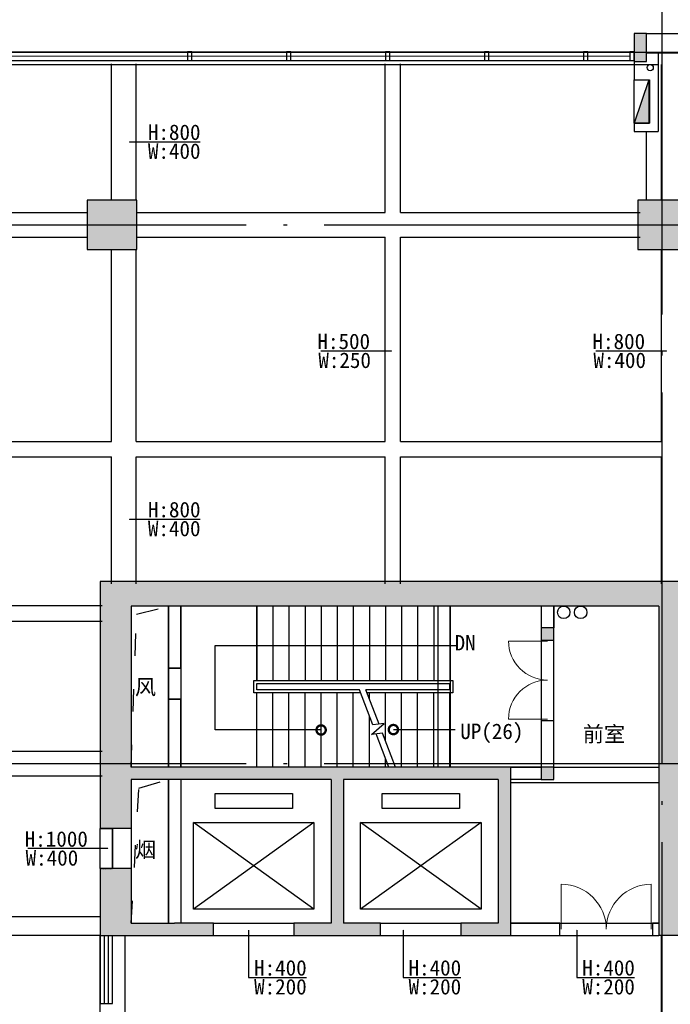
# Model space of a CAD drawing. Header units: millimetres. Extents: x -539149 to -534375, y 505028 to 505469.
# Tile 5 of 135: x -538835 to -538730, y 505209 to 505368. Entities that reach past the tile are written whole.
import ezdxf
from ezdxf.enums import TextEntityAlignment as Align

# ---------------------------------------------------------------- set-up
doc = ezdxf.new("R2010")
doc.units = ezdxf.units.MM
doc.header["$LTSCALE"] = 10
for name, pattern in [('ACAD_ISO03W100', [30, 12, -18]), ('CENTER2', [1.125, 0.75, -0.125, 0.125, -0.125]), ('CONTINOUS', [0]), ('DASH', [0.35, 0.25, -0.1]), ('DOTE', [2.42, 2, -0.2, 0.02, -0.2])]:
    doc.linetypes.add(name, pattern=pattern)
for name, color, linetype in [('-消火栓', 242, 'Continuous'), ('A-建筑-原墙体', 2, 'Continuous'), ('A-建筑-柱子、剪力墙', 251, 'Continuous'), ('A-建筑-楼梯', 9, 'Continuous'), ('A-建筑-窗户', 4, 'Continuous'), ('A-建筑-轴线', 16, 'CENTER2'), ('B-平面-家具L', 30, 'Continuous'), ('B-平面-尺寸', 8, 'Continuous'), ('B-平面-门', 4, 'Continuous'), ('B-平面-门洞线', 8, 'Continuous'), ('C-顶棚-梁位', 16, 'Continuous'), ('E-填充', 251, 'Continuous'), ('E-文本', 7, 'Continuous'), ('WINDOW', 12, 'Continuous'), ('水管', 8, 'Continuous')]:
    doc.layers.add(name, color=color, linetype=linetype)
doc.styles.add('CCD_DIM', font='txt', dxfattribs={"width": 0.8})
doc.styles.add('TXT', font='gbenor.shx', dxfattribs={"width": 0.7})
doc.styles.add('黑体', font='simhei.ttf')
doc.dimstyles.new('1-1', dxfattribs={"dimscale": 0, "dimtxt": 2.5, "dimasz": 1, "dimexe": 1, "dimexo": 1, "dimgap": 0.75, "dimtad": 1, "dimdec": 0, "dimrnd": 0.005, "dimzin": 0, "dimdsep": 46, "dimtxsty": 'CCD_DIM', "dimblk": 'ARCHTICK', "dimcen": 0.13, "dimclrd": 44, "dimclre": 44, "dimclrt": 50, "dimadec": 0, "dimazin": 0, "dimtfac": 1, "dimtdec": 0, "dimtix": 1, "dimtmove": 2, "dimatfit": 3, "dimldrblk": 'HBA_Leader_Dot', "dimfxl": 5, "dimfxlon": 1, "dimtvp": 1, "dimtolj": 1, "dimtzin": 0, "dimarcsym": 0})
doc.dimstyles.new('HAHD-1', dxfattribs={"dimtxt": 2.5, "dimasz": 2, "dimexe": 1, "dimexo": 0, "dimgap": 0.3, "dimtad": 1, "dimdec": 0, "dimzin": 0, "dimdsep": 46, "dimtxsty": 'TXT', "dimblk": 'DOTSMALL', "dimcen": 0.09, "dimclrd": 8, "dimclre": 8, "dimclrt": 256, "dimadec": 0, "dimazin": 0, "dimtfac": 1, "dimtdec": 0, "dimtix": 1, "dimtofl": 0, "dimtmove": 2, "dimatfit": 3, "dimldrblk": 'DOTSMALL', "dimfxl": 1, "dimtolj": 1, "dimtzin": 0, "dimarcsym": 0})

# ---------------------------------------------------------------- blocks, each defined once
blk = doc.blocks.new('梁位')
at = {"layer": 'C-顶棚-梁位', "linetype": 'ACAD_ISO03W100', "ltscale": 8}
for p, q in [((-535497.27, 505362.6, 0.07), (-535256.27, 505362.6, 0.07)), ((-535259.02, 505362.6, 0.07), (-535166.77, 505362.6, 0.07)), ((-535166.77, 505362.6, 0.07), (-535137.27, 505362.6, 0.07)), ((-535299.52, 505360.6, 0.07), (-535256.27, 505360.6, 0.07)), ((-535256.27, 505338.7, 0.07), (-535256.27, 505360.7, 0.07)), ((-535252.27, 505338.7, 0.07), (-535252.27, 505360.7, 0.07)), ((-535252.27, 505360.6, 0.07), (-535212.02, 505360.6, 0.07)), ((-535212.02, 505336.7, 0.07), (-535212.02, 505360.7, 0.07)), ((-535209.52, 505336.7, 0.07), (-535209.52, 505360.7, 0.07)), ((-535209.52, 505360.6, 0.07), (-535167.77, 505360.6, 0.07)), ((-535167.37, 505338.7, 0.07), (-535167.37, 505360.6, 0.07)), ((-535299.52, 505336.7, 0.07), (-535260.17, 505336.7, 0.07)), ((-535252.17, 505336.7, 0.07), (-535212.02, 505336.7, 0.07)), ((-535209.52, 505336.7, 0.07), (-535170.77, 505336.7, 0.07)), ((-535299.52, 505332.7, 0.07), (-535260.17, 505332.7, 0.07)), ((-535252.17, 505332.7, 0.07), (-535212.02, 505332.7, 0.07)), ((-535212.02, 505299.7, 0.07), (-535212.02, 505332.7, 0.07)), ((-535209.52, 505332.7, 0.07), (-535170.77, 505332.7, 0.07)), ((-535209.52, 505299.7, 0.07), (-535209.52, 505332.7, 0.07)), ((-535256.27, 505299.7, 0.07), (-535256.27, 505330.7, 0.07)), ((-535252.27, 505299.7, 0.07), (-535252.27, 505330.7, 0.07)), ((-535167.37, 505299.7, 0.07), (-535167.37, 505330.7, 0.07)), ((-535299.52, 505299.7, 0.07), (-535256.27, 505299.7, 0.07)), ((-535252.27, 505299.7, 0.07), (-535212.02, 505299.7, 0.07)), ((-535209.52, 505299.7, 0.07), (-535167.37, 505299.7, 0.07)), ((-535299.52, 505297.2, 0.07), (-535256.27, 505297.2, 0.07)), ((-535256.27, 505276.7, 0.07), (-535256.27, 505297.2, 0.07)), ((-535252.27, 505297.2, 0.07), (-535212.02, 505297.2, 0.07)), ((-535252.27, 505276.7, 0.07), (-535252.27, 505297.2, 0.07)), ((-535212.02, 505276.7, 0.07), (-535212.02, 505297.2, 0.07)), ((-535209.52, 505276.7, 0.07), (-535209.52, 505297.2, 0.07)), ((-535209.52, 505297.2, 0.07), (-535167.27, 505297.2, 0.07)), ((-535167.37, 505276.7, 0.07), (-535167.37, 505297.2, 0.07)), ((-535299.52, 505273.2, 0.07), (-535257.77, 505273.2, 0.07)), ((-535247.07, 505273.1, 0.07), (-535247.07, 505247.1, 0.07)), ((-535245.07, 505273.1, 0.07), (-535245.07, 505247.1, 0.07)), ((-535203.47, 505247.1, 0.07), (-535203.47, 505273.1, 0.07)), ((-535201.47, 505247.1, 0.07), (-535201.47, 505273.1, 0.07)), ((-535186.77, 505247.1, 0.07), (-535186.77, 505273.1, 0.07)), ((-535184.77, 505247.1, 0.07), (-535184.77, 505273.1, 0.07)), ((-535299.52, 505270.7, 0.07), (-535257.77, 505270.7, 0.07)), ((-535299.52, 505249.7, 0.07), (-535257.77, 505249.7, 0.07)), ((-535191.77, 505247.1, 0.07), (-535186.77, 505247.1, 0.07)), ((-535184.77, 505247.1, 0.07), (-535167.77, 505247.1, 0.07)), ((-535299.52, 505245.7, 0.07), (-535257.77, 505245.7, 0.07)), ((-535247.07, 505245.1, 0.07), (-535247.07, 505221.9, 0.07)), ((-535245.07, 505245.1, 0.07), (-535245.07, 505221.9, 0.07)), ((-535191.77, 505244.6, 0.07), (-535167.77, 505244.6, 0.07)), ((-535258.07, 505222.9, 0.07), (-535299.52, 505222.9, 0.07)), ((-535239.77, 505221.9, 0.07), (-535226.77, 505221.9, 0.07)), ((-535212.77, 505221.9, 0.07), (-535199.77, 505221.9, 0.07)), ((-535191.77, 505221.9, 0.07), (-535167.77, 505221.9, 0.07)), ((-535258.07, 505219.9, 0.07), (-535299.52, 505219.9, 0.07)), ((-535258.07, 505185.9, 0.07), (-535258.07, 505219.9, 0.07)), ((-535254.07, 505185.9, 0.07), (-535254.07, 505219.9, 0.07)), ((-535239.77, 505219.9, 0.07), (-535226.77, 505219.9, 0.07)), ((-535212.77, 505219.9, 0.07), (-535199.77, 505219.9, 0.07)), ((-535191.77, 505219.9, 0.07), (-535185.77, 505219.9, 0.07)), ((-535185.77, 505219.9, 0.07), (-535167.77, 505219.9, 0.07)), ((-535167.37, 505185.9, 0.07), (-535167.37, 505219.9, 0.07))]:
    blk.add_line(p, q, dxfattribs=at)
blk = doc.blocks.new('$TwtSys$00000434')
for p, q in [((-0.5, 0.5), (-0.5, -0.5)), ((-0.5, -0.5), (0.5, 0.5)), ((0.5, 0.5), (-0.5, 0.5)), ((0.5, -0.5), (0.5, 0.5)), ((-0.5, -0.5), (0.5, -0.5))]:
    blk.add_line(p, q)
blk.add_solid([(0.5, -0.5), (0.5, 0.5), (-0.5, -0.5)])
blk = doc.blocks.new('_ArchTick')
at = {"color": 0, "linetype": 'ByBlock', "const_width": 0.15}
blk.add_lwpolyline([(-0.5, -0.5), (0.5, 0.5)], dxfattribs=at)
blk = doc.blocks.new('HBA_Leader_Dot')
at = {"color": 0, "linetype": 'ByBlock'}
blk.add_line((-5, 0), (-10, 0), dxfattribs=at)
at = {"color": 0, "linetype": 'ByBlock', "const_width": 5}
blk.add_lwpolyline([(-2.5, 0, 1), (2.5, 0, 1)], format="xyb", close=True, dxfattribs=at)
blk = doc.blocks.new('_FZH')
at = {"layer": 'A-建筑-原墙体'}
blk.add_lwpolyline([(-0.5, -0.5), (0.5, -0.5), (0.5, 0.5), (-0.5, 0.5)], close=True, dxfattribs=at)
at = {"layer": 'A-建筑-柱子、剪力墙'}
blk.add_solid([(-0.5, -0.5), (0.5, -0.5), (-0.5, 0.5), (0.5, 0.5)], dxfattribs=at)
blk = doc.blocks.new('_DOTSMALL')
at = {"color": 0, "linetype": 'ByBlock', "const_width": 0.5}
blk.add_lwpolyline([(-0.0625, 0, 1), (0.0625, 0, 1)], format="xyb", close=True, dxfattribs=at)
blk = doc.blocks.new('Q')
at = {"layer": 'E-填充', "ltscale": 0.01}
for points in [[(-535171.773, 505365.599), (-535171.773, 505361.099), (-535169.773, 505361.099), (-535169.773, 505365.599)], [(-535253.073, 505273.099), (-535258.073, 505277.099), (-535258.073, 505246.099), (-535254.74, 505246.099), (-535253.073, 505247.099)], [(-535246.073, 505273.099), (-535246.073, 505277.099), (-535258.073, 505277.099), (-535253.073, 505273.099)], [(-535163.373, 505273.099), (-535163.373, 505277.099), (-535246.773, 505277.099), (-535246.773, 505273.099)], [(-535167.779, 505273.099), (-535167.767, 505219.899), (-535163.373, 505219.899), (-535163.386, 505273.099)], [(-535186.773, 505269.599), (-535186.773, 505267.599), (-535184.773, 505267.599), (-535184.773, 505269.599)], [(-535246.073, 505245.099), (-535246.073, 505247.099), (-535253.073, 505247.099), (-535254.74, 505246.099), (-535253.073, 505245.099)], [(-535219.773, 505245.765), (-535219.773, 505247.099), (-535246.773, 505247.099), (-535246.773, 505245.099), (-535220.773, 505245.099)], [(-535193.773, 505245.099), (-535191.773, 505247.099), (-535219.773, 505247.099), (-535219.773, 505245.765), (-535218.773, 505245.099)], [(-535191.773, 505247.099), (-535193.773, 505245.099), (-535193.773, 505221.899), (-535191.773, 505219.899)], [(-535186.773, 505247.099), (-535186.773, 505245.099), (-535184.773, 505245.099), (-535184.773, 505247.099)], [(-535254.74, 505246.099), (-535258.073, 505246.099), (-535258.073, 505237.199), (-535253.073, 505237.199), (-535253.073, 505245.099)], [(-535219.773, 505245.765), (-535220.773, 505245.099), (-535220.773, 505221.899), (-535219.773, 505221.232), (-535218.773, 505221.899), (-535218.773, 505245.099)], [(-535258.073, 505230.699), (-535258.073, 505219.899), (-535253.073, 505221.899), (-535253.073, 505230.699)], [(-535253.073, 505221.899), (-535258.073, 505219.899), (-535246.073, 505219.899), (-535246.073, 505221.899)], [(-535246.773, 505219.899), (-535239.773, 505219.899), (-535239.773, 505221.899), (-535246.773, 505221.899)], [(-535220.773, 505221.899), (-535226.773, 505221.899), (-535226.773, 505219.899), (-535219.773, 505219.899), (-535219.773, 505221.232)], [(-535219.773, 505219.899), (-535212.773, 505219.899), (-535212.773, 505221.899), (-535218.773, 505221.899), (-535219.773, 505221.232)], [(-535193.773, 505221.899), (-535199.773, 505221.899), (-535199.773, 505219.899), (-535191.773, 505219.899)]]:
    blk.add_hatch(color=256, dxfattribs=at).paths.add_polyline_path(points)
at = {"color": 8, "ltscale": 0.005}
blk.add_line((-535239.48, 505266.75, 0.069), (-535200.569, 505266.75, 0.069), dxfattribs=at)
at = {"ltscale": 0.01}
blk.add_line((-535253.073, 505237.199, 0.069), (-535253.073, 505230.699, 0.069), dxfattribs=at)
at = {"color": 8, "linetype": 'ACAD_ISO03W100', "ltscale": 0.03, "elevation": 0.069}
for points in [[(-535253.073, 505247.099), (-535252.228, 505271.824), (-535247.073, 505273.099)], [(-535253.073, 505221.899), (-535251.835, 505243.692), (-535247.073, 505245.099)]]:
    blk.add_lwpolyline(points, dxfattribs=at)
at = {"layer": 'A-建筑-原墙体', "ltscale": 0.01}
for p, q in [((-535171.773, 505365.599, 0.069), (-535171.773, 505361.099, 0.069)), ((-535169.773, 505365.599, 0.069), (-535171.773, 505365.599, 0.069)), ((-535169.773, 505365.599, 0.069), (-535146.273, 505365.599, 0.069)), ((-535169.773, 505361.099, 0.069), (-535169.773, 505365.599, 0.069)), ((-535169.773, 505362.499, 0.069), (-535146.873, 505362.499, 0.069)), ((-535167.873, 505362.499, 0.069), (-535167.873, 505349.799, 0.069)), ((-535171.773, 505361.099, 0.069), (-535169.773, 505361.099, 0.069)), ((-535171.773, 505361.099, 0.069), (-535171.773, 505358.099, 0.069)), ((-535171.773, 505358.099, 0.069), (-535169.273, 505358.099, 0.069)), ((-535169.273, 505358.099, 0.069), (-535169.273, 505351.099, 0.069)), ((-535171.773, 505351.099, 0.069), (-535169.273, 505351.099, 0.069)), ((-535171.773, 505351.099, 0.069), (-535171.773, 505349.799, 0.069)), ((-535171.773, 505349.799, 0.069), (-535167.873, 505349.799, 0.069)), ((-535258.073, 505277.099, 0.069), (-535258.073, 505237.199, 0.069)), ((-535185.773, 505277.099, 0.069), (-535258.073, 505277.099, 0.069)), ((-535163.373, 505277.099, 0.069), (-535185.773, 505277.099, 0.069)), ((-535253.073, 505273.099, 0.069), (-535253.073, 505247.099, 0.069)), ((-535246.073, 505273.099, 0.069), (-535253.073, 505273.099, 0.069)), ((-535247.073, 505273.099, 0.069), (-535247.073, 505263.099, 0.069)), ((-535185.773, 505273.099, 0.069), (-535246.073, 505273.099, 0.069)), ((-535245.073, 505263.099, 0.069), (-535245.073, 505273.099, 0.069)), ((-535186.773, 505273.099, 0.069), (-535186.773, 505269.599, 0.069)), ((-535167.773, 505273.099, 0.069), (-535185.773, 505273.099, 0.069)), ((-535184.773, 505273.099, 0.069), (-535184.773, 505269.599, 0.069)), ((-535167.773, 505273.099, 0.069), (-535167.773, 505243.599, 0.069)), ((-535186.773, 505269.599, 0.069), (-535186.773, 505267.599, 0.069)), ((-535184.773, 505269.599, 0.069), (-535186.773, 505269.599, 0.069)), ((-535184.773, 505267.599, 0.069), (-535184.773, 505269.599, 0.069)), ((-535186.773, 505267.599, 0.069), (-535184.773, 505267.599, 0.069)), ((-535247.073, 505263.099, 0.069), (-535245.073, 505263.099, 0.069)), ((-535245.073, 505258.099, 0.069), (-535247.073, 505258.099, 0.069)), ((-535247.073, 505258.099, 0.069), (-535247.073, 505247.099, 0.069)), ((-535245.073, 505247.099, 0.069), (-535245.073, 505258.099, 0.069)), ((-535184.773, 505254.599, 0.069), (-535186.773, 505254.599, 0.069)), ((-535186.773, 505254.599, 0.069), (-535186.773, 505247.099, 0.069)), ((-535184.773, 505247.099, 0.069), (-535184.773, 505254.599, 0.069)), ((-535246.073, 505247.099, 0.069), (-535253.073, 505247.099, 0.069)), ((-535219.773, 505247.099, 0.069), (-535246.073, 505247.099, 0.069)), ((-535191.773, 505247.099, 0.069), (-535219.773, 505247.099, 0.069)), ((-535191.773, 505247.099, 0.069), (-535191.773, 505219.899, 0.069)), ((-535186.773, 505247.099, 0.069), (-535191.773, 505247.099, 0.069)), ((-535186.773, 505247.099, 0.069), (-535186.773, 505245.099, 0.069)), ((-535184.773, 505247.099, 0.069), (-535186.773, 505247.099, 0.069)), ((-535184.773, 505245.099, 0.069), (-535184.773, 505247.099, 0.069)), ((-535246.073, 505245.099, 0.069), (-535253.073, 505245.099, 0.069)), ((-535253.073, 505245.099, 0.069), (-535253.073, 505237.199, 0.069)), ((-535247.073, 505245.099, 0.069), (-535247.073, 505221.899, 0.069)), ((-535220.773, 505245.099, 0.069), (-535246.073, 505245.099, 0.069)), ((-535245.073, 505245.099, 0.069), (-535245.073, 505221.899, 0.069)), ((-535220.773, 505245.099, 0.069), (-535220.773, 505221.899, 0.069)), ((-535218.773, 505245.099, 0.069), (-535218.773, 505221.899, 0.069)), ((-535193.773, 505245.099, 0.069), (-535218.773, 505245.099, 0.069)), ((-535193.773, 505245.099, 0.069), (-535193.773, 505221.899, 0.069)), ((-535186.773, 505245.099, 0.069), (-535191.773, 505245.099, 0.069)), ((-535186.773, 505245.099, 0.069), (-535184.773, 505245.099, 0.069)), ((-535167.773, 505243.599, 0.069), (-535167.773, 505219.899, 0.069)), ((-535256.073, 505237.199, 0.069), (-535258.073, 505237.199, 0.069)), ((-535258.073, 505230.699, 0.069), (-535258.073, 505237.199, 0.069)), ((-535258.073, 505237.199, 0.069), (-535256.073, 505237.199, 0.069)), ((-535253.073, 505237.199, 0.069), (-535258.073, 505237.199, 0.069)), ((-535256.073, 505237.199, 0.069), (-535256.073, 505230.699, 0.069)), ((-535258.073, 505230.699, 0.069), (-535258.073, 505219.899, 0.069)), ((-535253.073, 505230.699, 0.069), (-535258.073, 505230.699, 0.069)), ((-535256.073, 505230.699, 0.069), (-535258.073, 505230.699, 0.069)), ((-535256.073, 505230.699, 0.069), (-535258.073, 505230.699, 0.069)), ((-535253.073, 505230.699, 0.069), (-535253.073, 505221.899, 0.069)), ((-535253.073, 505221.899, 0.069), (-535246.073, 505221.899, 0.069)), ((-535239.773, 505221.899, 0.069), (-535246.073, 505221.899, 0.069)), ((-535239.773, 505219.899, 0.069), (-535239.773, 505221.899, 0.069)), ((-535220.773, 505221.899, 0.069), (-535226.773, 505221.899, 0.069)), ((-535226.773, 505221.899, 0.069), (-535226.773, 505219.899, 0.069)), ((-535212.773, 505221.899, 0.069), (-535218.773, 505221.899, 0.069)), ((-535212.773, 505219.899, 0.069), (-535212.773, 505221.899, 0.069)), ((-535193.773, 505221.899, 0.069), (-535199.773, 505221.899, 0.069)), ((-535199.773, 505221.899, 0.069), (-535199.773, 505219.899, 0.069)), ((-535183.773, 505221.899, 0.069), (-535191.773, 505221.899, 0.069)), ((-535183.773, 505219.899, 0.069), (-535183.773, 505221.899, 0.069)), ((-535167.773, 505221.899, 0.069), (-535168.773, 505221.899, 0.069)), ((-535168.773, 505221.899, 0.069), (-535168.773, 505219.899, 0.069)), ((-535258.073, 505219.899, 0.069), (-535239.773, 505219.899, 0.069)), ((-535226.773, 505219.899, 0.069), (-535219.773, 505219.899, 0.069)), ((-535219.773, 505219.899, 0.069), (-535212.773, 505219.899, 0.069)), ((-535199.773, 505219.899, 0.069), (-535191.773, 505219.899, 0.069)), ((-535191.773, 505219.899, 0.069), (-535183.773, 505219.899, 0.069)), ((-535168.773, 505219.899, 0.069), (-535167.773, 505219.899, 0.069)), ((-535163.373, 505219.899, 0.069), (-535167.773, 505219.899, 0.069))]:
    blk.add_line(p, q, dxfattribs=at)
at = {"layer": 'A-建筑-楼梯', "ltscale": 0.01}
for p, q in [((-535245.073, 505273.099, 0.069), (-535245.073, 505247.099, 0.069)), ((-535232.773, 505273.099, 0.069), (-535232.773, 505261.099, 0.069)), ((-535232.773, 505261.099, 0.069), (-535232.773, 505273.099, 0.069)), ((-535230.173, 505273.099, 0.069), (-535230.173, 505261.099, 0.069)), ((-535227.573, 505273.099, 0.069), (-535227.573, 505261.099, 0.069)), ((-535224.973, 505273.099, 0.069), (-535224.973, 505261.099, 0.069)), ((-535222.373, 505273.099, 0.069), (-535222.373, 505261.099, 0.069)), ((-535219.773, 505273.099, 0.069), (-535219.773, 505261.099, 0.069)), ((-535217.173, 505273.099, 0.069), (-535217.173, 505261.099, 0.069)), ((-535214.573, 505273.099, 0.069), (-535214.573, 505261.099, 0.069)), ((-535211.973, 505273.099, 0.069), (-535211.973, 505261.099, 0.069)), ((-535209.373, 505273.099, 0.069), (-535209.373, 505261.099, 0.069)), ((-535206.773, 505273.099, 0.069), (-535206.773, 505261.099, 0.069)), ((-535204.173, 505273.099, 0.069), (-535204.173, 505261.099, 0.069)), ((-535201.573, 505273.099, 0.069), (-535201.573, 505261.099, 0.069)), ((-535233.273, 505259.099, 0.069), (-535233.273, 505261.099, 0.069)), ((-535233.273, 505261.099, 0.069), (-535201.073, 505261.099, 0.069)), ((-535232.773, 505260.599, 0.069), (-535201.573, 505260.599, 0.069)), ((-535232.773, 505259.599, 0.069), (-535232.773, 505260.599, 0.069)), ((-535232.773, 505260.599, 0.069), (-535201.573, 505260.599, 0.069)), ((-535232.773, 505259.599, 0.069), (-535232.773, 505260.599, 0.069)), ((-535201.573, 505260.599, 0.069), (-535201.573, 505259.599, 0.069)), ((-535201.573, 505259.599, 0.069), (-535201.573, 505260.599, 0.069)), ((-535201.073, 505261.099, 0.069), (-535201.073, 505259.099, 0.069)), ((-535216.001, 505259.099, 0.069), (-535233.273, 505259.099, 0.069)), ((-535216.192, 505259.599, 0.069), (-535232.773, 505259.599, 0.069)), ((-535216.192, 505259.599, 0.069), (-535232.773, 505259.599, 0.069)), ((-535232.773, 505247.099, 0.069), (-535232.773, 505259.099, 0.069)), ((-535232.773, 505247.099, 0.069), (-535232.773, 505259.099, 0.069)), ((-535230.173, 505247.099, 0.069), (-535230.173, 505259.099, 0.069)), ((-535227.573, 505247.099, 0.069), (-535227.573, 505259.099, 0.069)), ((-535224.973, 505247.099, 0.069), (-535224.973, 505259.099, 0.069)), ((-535222.373, 505247.099, 0.069), (-535222.373, 505259.099, 0.069)), ((-535219.773, 505247.099, 0.069), (-535219.773, 505259.099, 0.069)), ((-535217.173, 505247.099, 0.069), (-535217.173, 505259.099, 0.069)), ((-535214.037, 505253.949, 0.069), (-535216.192, 505259.599, 0.069)), ((-535201.573, 505259.599, 0.069), (-535215.121, 505259.599, 0.069)), ((-535213.007, 505254.055, 0.069), (-535215.121, 505259.599, 0.069)), ((-535201.573, 505259.599, 0.069), (-535215.121, 505259.599, 0.069)), ((-535201.073, 505259.099, 0.069), (-535214.931, 505259.099, 0.069)), ((-535214.573, 505258.161, 0.069), (-535214.573, 505259.099, 0.069)), ((-535211.973, 505251.343, 0.069), (-535211.973, 505259.099, 0.069)), ((-535209.373, 505247.099, 0.069), (-535209.373, 505259.099, 0.069)), ((-535206.773, 505247.099, 0.069), (-535206.773, 505259.099, 0.069)), ((-535204.173, 505247.099, 0.069), (-535204.173, 505259.099, 0.069)), ((-535201.573, 505247.099, 0.069), (-535201.573, 505259.099, 0.069)), ((-535214.573, 505247.099, 0.069), (-535214.573, 505255.354, 0.069)), ((-535214.213, 505252.38, 0.069), (-535212.179, 505254.14, 0.069)), ((-535212.179, 505254.14, 0.069), (-535214.037, 505253.949, 0.069)), ((-535212.438, 505252.562, 0.069), (-535214.213, 505252.38, 0.069)), ((-535211.425, 505247.099, 0.069), (-535213.468, 505252.456, 0.069)), ((-535210.355, 505247.099, 0.069), (-535212.438, 505252.562, 0.069)), ((-535211.973, 505247.099, 0.069), (-535211.973, 505248.536, 0.069))]:
    blk.add_line(p, q, dxfattribs=at)
at = {"layer": 'A-建筑-楼梯', "linetype": 'CONTINOUS', "ltscale": 0.015}
for p, q in [((-535239.523, 505240.399, 0.069), (-535239.523, 505242.849, 0.069)), ((-535239.523, 505242.849, 0.069), (-535227.023, 505242.849, 0.069)), ((-535227.023, 505242.849, 0.069), (-535227.023, 505240.399, 0.069)), ((-535212.523, 505240.399, 0.069), (-535212.523, 505242.849, 0.069)), ((-535212.523, 505242.849, 0.069), (-535200.023, 505242.849, 0.069)), ((-535200.023, 505242.849, 0.069), (-535200.023, 505240.399, 0.069)), ((-535227.023, 505240.399, 0.069), (-535239.523, 505240.399, 0.069)), ((-535200.023, 505240.399, 0.069), (-535212.523, 505240.399, 0.069)), ((-535243.023, 505224.149, 0.069), (-535243.023, 505238.149, 0.069)), ((-535243.023, 505238.149, 0.069), (-535223.523, 505238.149, 0.069)), ((-535223.523, 505238.149, 0.069), (-535243.023, 505224.149, 0.069)), ((-535223.523, 505224.149, 0.069), (-535243.023, 505238.149, 0.069)), ((-535223.523, 505238.149, 0.069), (-535223.523, 505224.149, 0.069)), ((-535216.023, 505224.149, 0.069), (-535216.023, 505238.149, 0.069)), ((-535216.023, 505238.149, 0.069), (-535196.523, 505238.149, 0.069)), ((-535196.523, 505238.149, 0.069), (-535216.023, 505224.149, 0.069)), ((-535196.523, 505224.149, 0.069), (-535216.023, 505238.149, 0.069)), ((-535196.523, 505238.149, 0.069), (-535196.523, 505224.149, 0.069)), ((-535223.523, 505224.149, 0.069), (-535243.023, 505224.149, 0.069)), ((-535196.523, 505224.149, 0.069), (-535216.023, 505224.149, 0.069))]:
    blk.add_line(p, q, dxfattribs=at)
at = {"layer": 'A-建筑-窗户', "ltscale": 0.01}
for p, q in [((-535476.373, 505362.649, 0.069), (-535171.773, 505362.649, 0.069)), ((-535476.373, 505361.249, 0.069), (-535171.773, 505361.249, 0.069)), ((-535403.773, 505361.951, 0.069), (-535172.473, 505361.982, 0.069)), ((-535258.073, 505219.899, 0.069), (-535258.073, 505208.899, 0.069)), ((-535257.407, 505208.899, 0.069), (-535257.407, 505219.899, 0.069)), ((-535256.74, 505208.899, 0.069), (-535256.74, 505219.899, 0.069)), ((-535256.073, 505208.899, 0.069), (-535256.073, 505219.899, 0.069)), ((-535258.073, 505208.899, 0.069), (-535256.073, 505208.899, 0.069))]:
    blk.add_line(p, q, dxfattribs=at)
at = {"layer": 'A-建筑-窗户', "ltscale": 0.01, "elevation": 0.069}
for points in [[(-535243.973, 505361.249), (-535243.273, 505361.249), (-535243.273, 505362.649), (-535243.973, 505362.649)], [(-535227.973, 505361.249), (-535227.273, 505361.249), (-535227.273, 505362.649), (-535227.973, 505362.649)], [(-535211.973, 505361.249), (-535211.273, 505361.249), (-535211.273, 505362.649), (-535211.973, 505362.649)], [(-535195.973, 505361.249), (-535195.273, 505361.249), (-535195.273, 505362.649), (-535195.973, 505362.649)], [(-535179.973, 505361.249), (-535179.273, 505361.249), (-535179.273, 505362.649), (-535179.973, 505362.649)], [(-535172.473, 505361.249), (-535171.773, 505361.249), (-535171.773, 505362.649), (-535172.473, 505362.649)]]:
    blk.add_lwpolyline(points, close=True, dxfattribs=at)
at = {"layer": 'B-平面-家具L', "ltscale": 0.01}
blk.add_line((-535426.773, 505360.599, 0.069), (-535171.773, 505360.599, 0.069), dxfattribs=at)
at = {"layer": 'B-平面-门', "lineweight": 13, "ltscale": 0.01, "extrusion": (0, 0, -1)}
for p, q in [((-535185.773, 505267.473, 0.069), (-535192.078, 505267.473, 0.069)), ((-535185.773, 505254.863, 0.069), (-535192.078, 505254.863, 0.069))]:
    blk.add_line(p, q, dxfattribs=at)
at = {"layer": 'B-平面-门', "lineweight": 13, "ltscale": 0.01}
for p, q in [((-535183.548, 505220.898, 0.069), (-535183.548, 505228.173, 0.069)), ((-535168.998, 505220.898, 0.069), (-535168.998, 505228.173, 0.069))]:
    blk.add_line(p, q, dxfattribs=at)
at = {"layer": 'B-平面-门', "lineweight": 13, "ltscale": 0.01, "extrusion": (0, 0, -1)}
for centre, start, end in [((535185.773, 505267.473, -0.069), 270, 0), ((535185.773, 505254.863, -0.069), 0, 90)]:
    blk.add_arc(centre, 6.305, start, end, dxfattribs=at)
at = {"layer": 'B-平面-门', "lineweight": 13, "ltscale": 0.01}
for centre, start, end in [((-535183.548, 505220.898, 0.069), 0, 90), ((-535168.998, 505220.898, 0.069), 90, 180)]:
    blk.add_arc(centre, 7.275, start, end, dxfattribs=at)
at = {"layer": 'B-平面-门洞线', "ltscale": 0.01}
blk.add_line((-535169.823, 505349.799, 0.069), (-535169.823, 505338.699, 0.069), dxfattribs=at)
at = {"layer": 'B-平面-门洞线', "color": 8, "ltscale": 0.01}
for p, q in [((-535245.073, 505263.099, 0.069), (-535247.073, 505263.099, 0.069)), ((-535247.073, 505263.099, 0.069), (-535247.073, 505258.099, 0.069)), ((-535245.073, 505263.099, 0.069), (-535245.073, 505258.099, 0.069)), ((-535247.073, 505258.099, 0.069), (-535245.073, 505258.099, 0.069)), ((-535258.073, 505230.699, 0.069), (-535258.073, 505237.199, 0.069)), ((-535256.073, 505230.699, 0.069), (-535256.073, 505237.199, 0.069)), ((-535239.773, 505221.899, 0.069), (-535226.773, 505221.899, 0.069)), ((-535212.773, 505221.899, 0.069), (-535199.773, 505221.899, 0.069)), ((-535239.773, 505219.899, 0.069), (-535226.773, 505219.899, 0.069)), ((-535212.773, 505219.899, 0.069), (-535199.773, 505219.899, 0.069))]:
    blk.add_line(p, q, dxfattribs=at)
at = {"layer": 'WINDOW', "linetype": 'DASH', "ltscale": 0.01}
for p, q in [((-535256.073, 505237.199, 0.069), (-535258.073, 505237.199, 0.069)), ((-535256.073, 505237.199, 0.069), (-535258.073, 505237.199, 0.069)), ((-535258.073, 505230.699, 0.069), (-535256.073, 505230.699, 0.069))]:
    blk.add_line(p, q, dxfattribs=at)
at = {"layer": 'WINDOW', "ltscale": 0.01}
for p, q in [((-535258.073, 505230.699, 0.069), (-535258.073, 505237.199, 0.069)), ((-535256.073, 505230.699, 0.069), (-535256.073, 505237.199, 0.069))]:
    blk.add_line(p, q, dxfattribs=at)
at = {"layer": '水管', "ltscale": 0.01}
for centre, radius in [((-535169.172, 505360.091, 0.069), 0.5), ((-535183.154, 505272.108, 0.069), 1), ((-535180.412, 505272.098, 0.069), 1)]:
    blk.add_circle(centre, radius, dxfattribs=at)
at = {"layer": '-消火栓', "ltscale": 0.01, "xscale": -7.000000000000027, "yscale": 2.4, "zscale": 7, "rotation": 89.9999949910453}
blk.add_blockref('$TwtSys$00000434', (-535170.573, 505354.599, 0.069), dxfattribs=at)
at = {"layer": 'A-建筑-原墙体', "ltscale": 0.01, "xscale": 8, "yscale": 8, "zscale": 8}
for p in [(-535256.173, 505334.699, 0.069), (-535167.173, 505334.699, 0.069)]:
    blk.add_blockref('_FZH', p, dxfattribs=at)
at = {"layer": 'B-平面-尺寸', "ltscale": 0.01}
for p1, p2 in [((-535341.273, 505365.599, 0.069), (-535254.273, 505365.599, 0.069)), ((-535254.273, 505365.599, 0.069), (-535167.273, 505365.599, 0.069)), ((-535167.273, 505365.599, 0.069), (-535138.273, 505365.599, 0.069))]:
    blk.add_aligned_dim(p1=p1, p2=p2, distance=10, dimstyle='1-1', override={"dimscale": 1, "dimlfac": 100}, dxfattribs=at).render()
at = {"ltscale": 0.005}
for points in [[(-535222.373, 505253.099, 0.069), (-535239.48, 505253.099, 0.069), (-535239.48, 505266.75, 0.069)], [(-535210.69, 505253.165, 0.069), (-535200.724, 505253.165, 0.069)]]:
    blk.add_leader(points, dimstyle='HAHD-1', override={"dimscale": 0.01, "dimasz": 300, "dimtad": 0}, dxfattribs=at)

msp = doc.modelspace()

# ---------------------------------------------------------------- linework, layer by layer
at = {"layer": 'A-建筑-轴线', "linetype": 'DOTE', "ltscale": 3}
for p, q in [((-538731.273, 505380.199), (-538731.273, 505115.699)), ((-539076.273, 505334.699), (-538686.273, 505334.699)), ((-539076.273, 505247.699), (-538686.273, 505247.699))]:
    msp.add_line(p, q, dxfattribs=at)

# ---------------------------------------------------------------- block references
for name in ['Q', '梁位']:
    msp.add_blockref(name, (-3564, 0))

# ---------------------------------------------------------------- texts
at = {"layer": 'E-文本', "style": '黑体'}
for s, p in [('H:800', (-538814.37, 505349.659)), ('W:400', (-538814.37, 505346.609)), ('H:500', (-538786.959, 505315.872)), ('H:800', (-538742.495, 505315.872)), ('W:250', (-538786.819, 505312.822)), ('W:400', (-538742.355, 505312.822)), ('H:800', (-538814.37, 505288.701)), ('W:400', (-538814.37, 505285.651)), ('H:1000', (-538834.282, 505235.489)), ('W:400', (-538834.141, 505232.439)), ('H:400', (-538797.206, 505214.677)), ('H:400', (-538772.233, 505214.677)), ('H:400', (-538744.156, 505214.677)), ('W:200', (-538797.206, 505211.627)), ('W:200', (-538772.233, 505211.627)), ('W:200', (-538744.156, 505211.627))]:
    msp.add_text(s, height=2.5, dxfattribs=at).set_placement(p, align=Align.MIDDLE_LEFT)
for s, p in [('DN', (-538763.087, 505267.19)), ('风', (-538814.759, 505260.007)), ('UP(26)', (-538758.774, 505252.694)), ('前室', (-538740.652, 505252.515)), ('烟', (-538814.759, 505233.803))]:
    msp.add_text(s, height=2.5, dxfattribs=at).set_placement(p, align=Align.MIDDLE)

# ---------------------------------------------------------------- leaders
at = {"layer": 'E-文本'}
for points in [[(-538817.354, 505348.103), (-538811.126, 505348.103), (-538805.915, 505348.103)], [(-538775.001, 505314.316), (-538781.229, 505314.316), (-538786.44, 505314.316)], [(-538730.536, 505314.316), (-538736.765, 505314.316), (-538741.976, 505314.316)], [(-538817.354, 505287.145), (-538811.126, 505287.145), (-538805.915, 505287.145)], [(-538820.834, 505233.933), (-538828.551, 505233.933), (-538833.762, 505233.933)], [(-538798.088, 505220.745), (-538798.088, 505213.121), (-538788.751, 505213.121)], [(-538773.115, 505220.745), (-538773.115, 505213.121), (-538763.778, 505213.121)], [(-538745.038, 505220.745), (-538745.038, 505213.121), (-538735.7, 505213.121)]]:
    msp.add_leader(points, dimstyle='HAHD-1', override={"dimscale": 0.117162}, dxfattribs=at)

doc.saveas('drawing.dxf')
